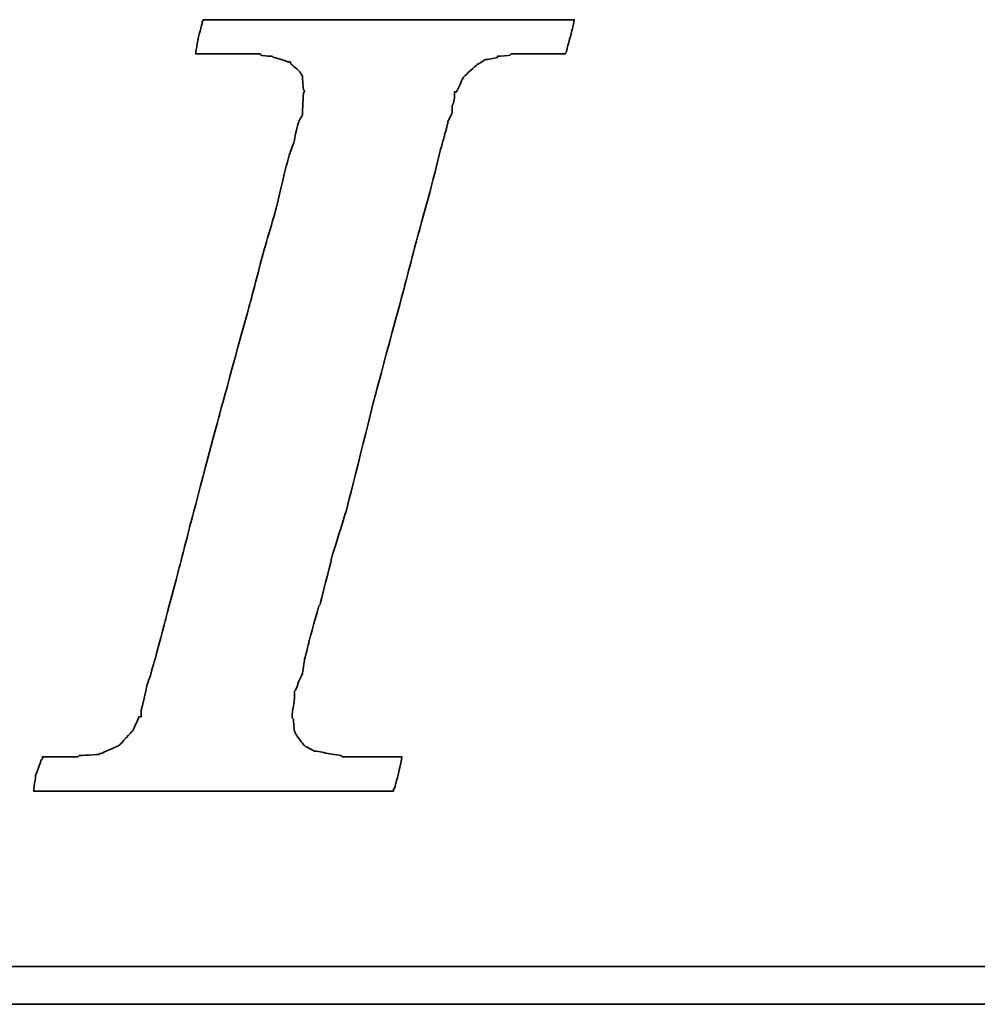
# Model space of a CAD drawing. Header units: millimetres. Extents: x 920 to 1152, y 73 to 164.
# Tile 32 of 50: x 1091.47 to 1094.09, y 95.73 to 98.42. Entities that reach past the tile are written whole.
import ezdxf

# ---------------------------------------------------------------- set-up
doc = ezdxf.new("R2010")
doc.units = ezdxf.units.MM
doc.header["$LTSCALE"] = 0.15
doc.layers.add('DIM', color=4, linetype='CONTINUOUS')
doc.layers.add('layer 1', color=7, linetype='CONTINUOUS')

# ---------------------------------------------------------------- blocks, each defined once
blk = doc.blocks.new('TBI MOTION logo(完整正式版)')
at = {"layer": 'layer 1', "color": 22, "lineweight": 35}
for points, knots in [([(-40.59125, -7.94375), (-40.59125, -7.94375), (-40.97375, -7.94375), (-40.97375, -7.94375), (-40.97375, -7.94375), (-40.97375, -7.94375), (-41.38125, -7.94375), (-41.38125, -7.94375), (-41.38125, -7.94375), (-41.38125, -7.94375), (-41.54875, -7.94375), (-41.54875, -7.94375), (-41.54875, -7.94375), (-41.54875, -7.94375), (-41.59875, -7.94375), (-41.59875, -7.94375), (-41.59875, -7.94375), (-41.59875, -7.94375), (-41.88375, -7.94375), (-41.88375, -7.94375), (-41.88375, -7.94375), (-41.88375, -7.94375), (-41.90875, -7.91875), (-41.90875, -7.91875), (-41.90875, -7.91875), (-41.90875, -7.91875), (-42.19875, -7.87125), (-42.19875, -7.87125), (-42.19875, -7.87125), (-42.19875, -7.87125), (-42.43875, -7.82375), (-42.43875, -7.82375), (-42.43875, -7.82375), (-42.43875, -7.82375), (-42.45875, -7.82375), (-42.45875, -7.82375), (-42.45875, -7.82375), (-42.45875, -7.82375), (-42.48625, -7.82375), (-42.48625, -7.82375), (-42.48625, -7.82375), (-42.48625, -7.82375), (-42.67625, -7.72375), (-42.67625, -7.72375), (-42.67625, -7.72375), (-42.67625, -7.72375), (-42.70125, -7.70375), (-42.70125, -7.70375), (-42.70125, -7.70375), (-42.70125, -7.70375), (-42.72375, -7.67875), (-42.72375, -7.67875), (-42.72375, -7.67875), (-42.72375, -7.67875), (-42.86875, -7.48875), (-42.86875, -7.48875), (-42.86875, -7.48875), (-42.86875, -7.48875), (-42.89375, -7.43875), (-42.89375, -7.43875), (-42.89375, -7.43875), (-42.89375, -7.43875), (-42.91875, -7.38875), (-42.91875, -7.38875), (-42.91875, -7.38875), (-42.91875, -7.38875), (-42.93875, -7.12875), (-42.93875, -7.12875), (-42.93875, -7.12875), (-42.93875, -7.12875), (-42.96375, -7.10375), (-42.96375, -7.10375), (-42.96375, -7.10375), (-42.96375, -7.10375), (-42.96375, -7.05375), (-42.96375, -7.05375), (-42.96375, -7.05375), (-42.96375, -7.05375), (-42.96375, -7.00875), (-42.96375, -7.00875), (-42.96375, -7.00875), (-42.96375, -7.00875), (-42.91875, -6.69625), (-42.91875, -6.69625), (-42.91875, -6.69625), (-42.91875, -6.69625), (-42.91875, -6.62375), (-42.91875, -6.62375), (-42.91875, -6.62375), (-42.91875, -6.62375), (-42.91875, -6.59625), (-42.91875, -6.59625), (-42.91875, -6.59625), (-42.91875, -6.59625), (-42.91875, -6.57375), (-42.91875, -6.57375), (-42.91875, -6.57375), (-42.91875, -6.57375), (-42.91875, -6.52875), (-42.91875, -6.52875), (-42.91875, -6.52875), (-42.91875, -6.52875), (-42.89375, -6.50375), (-42.89375, -6.50375), (-42.89375, -6.50375), (-42.89375, -6.50375), (-42.84375, -6.38375), (-42.84375, -6.38375), (-42.84375, -6.38375), (-42.84375, -6.38375), (-42.84375, -6.35875), (-42.84375, -6.35875), (-42.84375, -6.35875), (-42.84375, -6.35875), (-42.74625, -6.14375), (-42.74625, -6.14375), (-42.74625, -6.14375), (-42.74625, -6.14375), (-42.70125, -5.85375), (-42.70125, -5.85375), (-42.70125, -5.85375), (-42.70125, -5.85375), (-42.60375, -5.47125), (-42.60375, -5.47125), (-42.60375, -5.47125), (-42.60375, -5.47125), (-42.60375, -5.44875), (-42.60375, -5.44875), (-42.60375, -5.44875), (-42.60375, -5.44875), (-42.38875, -4.67875), (-42.38875, -4.67875), (-42.38875, -4.67875), (-42.38875, -4.67875), (-42.36375, -4.65375), (-42.36375, -4.65375), (-42.36375, -4.65375), (-42.36375, -4.65375), (-42.12375, -3.69625), (-42.12375, -3.69625), (-42.12375, -3.69625), (-42.12375, -3.69625), (-42.12375, -3.67374), (-42.12375, -3.67374), (-42.12375, -3.67374), (-42.12375, -3.67374), (-41.78875, -2.59374), (-41.78875, -2.59374), (-41.78875, -2.59374), (-41.78875, -2.59374), (-41.18875, -0.19375), (-41.18875, -0.19375), (-41.18875, -0.19375), (-41.18875, -0.19375), (-40.54375, 2.20624), (-40.54375, 2.20624), (-40.54375, 2.20624), (-40.54375, 2.20624), (-40.25375, 3.30875), (-40.25375, 3.30875), (-40.25375, 3.30875), (-40.25375, 3.30875), (-39.98875, 4.27125), (-39.98875, 4.27125), (-39.98875, 4.27125), (-39.98875, 4.27125), (-39.77375, 5.13125), (-39.77375, 5.13125), (-39.77375, 5.13125), (-39.77375, 5.13125), (-39.67875, 5.47125), (-39.67875, 5.47125), (-39.67875, 5.47125), (-39.67875, 5.47125), (-39.60375, 5.75625), (-39.60375, 5.75625), (-39.60375, 5.75625), (-39.60375, 5.75625), (-39.60375, 5.78125), (-39.60375, 5.78125), (-39.60375, 5.78125), (-39.60375, 5.78125), (-39.50875, 5.97125), (-39.50875, 5.97125), (-39.50875, 5.97125), (-39.50875, 5.97125), (-39.50875, 6.13875), (-39.50875, 6.13875), (-39.50875, 6.13875), (-39.50875, 6.13875), (-39.48625, 6.16625), (-39.48625, 6.16625), (-39.48625, 6.16625), (-39.48625, 6.16625), (-39.46125, 6.28625), (-39.46125, 6.28625), (-39.46125, 6.28625), (-39.46125, 6.28625), (-39.46125, 6.42625), (-39.46125, 6.42625), (-39.46125, 6.42625), (-39.46125, 6.42625), (-39.41375, 6.42625), (-39.41375, 6.42625), (-39.41375, 6.42625), (-39.41375, 6.42625), (-39.29375, 6.69125), (-39.29375, 6.69125), (-39.29375, 6.69125), (-39.29375, 6.69125), (-39.26875, 6.74125), (-39.26875, 6.74125), (-39.26875, 6.74125), (-39.26875, 6.74125), (-39.24375, 6.76625), (-39.24375, 6.76625), (-39.24375, 6.76625), (-39.24375, 6.76625), (-38.98375, 7.00624), (-38.98375, 7.00624), (-38.98375, 7.00624), (-38.98375, 7.00624), (-38.95625, 7.02624), (-38.95625, 7.02624), (-38.95625, 7.02624), (-38.95625, 7.02624), (-38.78875, 7.12624), (-38.78875, 7.12624), (-38.78875, 7.12624), (-38.78875, 7.12624), (-38.76375, 7.12624), (-38.76375, 7.12624), (-38.76375, 7.12624), (-38.76375, 7.12624), (-38.74375, 7.12624), (-38.74375, 7.12624), (-38.74375, 7.12624), (-38.74375, 7.12624), (-38.52875, 7.17125), (-38.52875, 7.17125), (-38.52875, 7.17125), (-38.52875, 7.17125), (-38.52875, 7.19624), (-38.52875, 7.19624), (-38.52875, 7.19624), (-38.52875, 7.19624), (-38.50375, 7.19624), (-38.50375, 7.19624), (-38.50375, 7.19624), (-38.50375, 7.19624), (-38.26125, 7.21875), (-38.26125, 7.21875), (-38.26125, 7.21875), (-38.26125, 7.21875), (-38.23875, 7.24624), (-38.23875, 7.24624), (-38.23875, 7.24624), (-38.23875, 7.24624), (-38.21625, 7.24624), (-38.21625, 7.24624), (-38.21625, 7.24624), (-38.21625, 7.24624), (-38.18875, 7.24624), (-38.18875, 7.24624), (-38.18875, 7.24624), (-38.18875, 7.24624), (-37.90375, 7.24624), (-37.90375, 7.24624), (-37.90375, 7.24624), (-37.90375, 7.24624), (-37.85375, 7.24624), (-37.85375, 7.24624), (-37.85375, 7.24624), (-37.85375, 7.24624), (-37.75875, 7.24624), (-37.75875, 7.24624), (-37.75875, 7.24624), (-37.75875, 7.24624), (-37.42375, 7.24624), (-37.42375, 7.24624), (-37.42375, 7.24624), (-37.42375, 7.24624), (-37.08875, 7.24624), (-37.08875, 7.24624), (-37.08875, 7.24624), (-37.08875, 7.24624), (-37.06375, 7.24624), (-37.06375, 7.24624), (-37.06375, 7.24624), (-37.06375, 7.24624), (-37.06375, 7.26624), (-37.06375, 7.26624), (-37.06375, 7.26624), (-37.06375, 7.26624), (-37.03875, 7.29125), (-37.03875, 7.29125), (-37.03875, 7.29125), (-37.03875, 7.29125), (-37.03875, 7.31625), (-37.03875, 7.31625), (-37.03875, 7.31625), (-37.03875, 7.31625), (-36.94125, 7.67625), (-36.94125, 7.67625), (-36.94125, 7.67625), (-36.94125, 7.67625), (-36.86875, 7.98625), (-36.86875, 7.98625), (-36.86875, 7.98625), (-36.86875, 7.98625), (-36.98875, 7.98625), (-36.98875, 7.98625), (-36.98875, 7.98625), (-36.98875, 7.98625), (-37.42375, 7.98625), (-37.42375, 7.98625), (-37.42375, 7.98625), (-37.42375, 7.98625), (-37.94875, 7.98625), (-37.94875, 7.98625), (-37.94875, 7.98625), (-37.94875, 7.98625), (-38.57375, 7.98625), (-38.57375, 7.98625), (-38.57375, 7.98625), (-38.57375, 7.98625), (-39.29375, 7.98625), (-39.29375, 7.98625), (-39.29375, 7.98625), (-39.29375, 7.98625), (-40.82875, 7.98625), (-40.82875, 7.98625), (-40.82875, 7.98625), (-40.82875, 7.98625), (-42.36375, 7.98625), (-42.36375, 7.98625), (-42.36375, 7.98625), (-42.36375, 7.98625), (-43.08375, 7.98625), (-43.08375, 7.98625), (-43.08375, 7.98625), (-43.08375, 7.98625), (-43.70875, 7.98625), (-43.70875, 7.98625), (-43.70875, 7.98625), (-43.70875, 7.98625), (-44.23375, 7.98625), (-44.23375, 7.98625), (-44.23375, 7.98625), (-44.23375, 7.98625), (-44.66875, 7.98625), (-44.66875, 7.98625), (-44.66875, 7.98625), (-44.66875, 7.98625), (-44.88375, 7.98625), (-44.88375, 7.98625), (-44.88375, 7.98625), (-44.88375, 7.98625), (-44.90875, 7.94125), (-44.90875, 7.94125), (-44.90875, 7.94125), (-44.90875, 7.94125), (-44.90875, 7.91625), (-44.90875, 7.91625), (-44.90875, 7.91625), (-44.90875, 7.91625), (-45.00375, 7.55625), (-45.00375, 7.55625), (-45.00375, 7.55625), (-45.00375, 7.55625), (-45.05375, 7.24624), (-45.05375, 7.24624), (-45.05375, 7.24624), (-45.05375, 7.24624), (-44.61875, 7.24624), (-44.61875, 7.24624), (-44.61875, 7.24624), (-44.61875, 7.24624), (-44.11375, 7.24624), (-44.11375, 7.24624), (-44.11375, 7.24624), (-44.11375, 7.24624), (-43.99375, 7.24624), (-43.99375, 7.24624), (-43.99375, 7.24624), (-43.99375, 7.24624), (-43.94625, 7.24624), (-43.94625, 7.24624), (-43.94625, 7.24624), (-43.94625, 7.24624), (-43.92374, 7.24624), (-43.92374, 7.24624), (-43.92374, 7.24624), (-43.92374, 7.24624), (-43.65875, 7.24624), (-43.65875, 7.24624), (-43.65875, 7.24624), (-43.65875, 7.24624), (-43.63875, 7.21875), (-43.63875, 7.21875), (-43.63875, 7.21875), (-43.63875, 7.21875), (-43.46875, 7.19624), (-43.46875, 7.19624), (-43.46875, 7.19624), (-43.46875, 7.19624), (-43.39875, 7.19624), (-43.39875, 7.19624), (-43.39875, 7.19624), (-43.39875, 7.19624), (-43.37125, 7.17125), (-43.37125, 7.17125), (-43.37125, 7.17125), (-43.37125, 7.17125), (-43.34875, 7.17125), (-43.34875, 7.17125), (-43.34875, 7.17125), (-43.34875, 7.17125), (-43.20375, 7.12624), (-43.20375, 7.12624), (-43.20375, 7.12624), (-43.20375, 7.12624), (-43.05875, 7.07624), (-43.05875, 7.07624), (-43.05875, 7.07624), (-43.05875, 7.07624), (-43.01375, 7.07624), (-43.01375, 7.07624), (-43.01375, 7.07624), (-43.01375, 7.07624), (-42.98875, 7.02624), (-42.98875, 7.02624), (-42.98875, 7.02624), (-42.98875, 7.02624), (-42.79875, 6.86125), (-42.79875, 6.86125), (-42.79875, 6.86125), (-42.79875, 6.86125), (-42.77375, 6.81125), (-42.77375, 6.81125), (-42.77375, 6.81125), (-42.77375, 6.81125), (-42.74625, 6.76625), (-42.74625, 6.76625), (-42.74625, 6.76625), (-42.74625, 6.76625), (-42.72375, 6.47625), (-42.72375, 6.47625), (-42.72375, 6.47625), (-42.72375, 6.47625), (-42.70125, 6.45124), (-42.70125, 6.45124), (-42.70125, 6.45124), (-42.70125, 6.45124), (-42.70125, 6.42625), (-42.70125, 6.42625), (-42.70125, 6.42625), (-42.70125, 6.42625), (-42.72375, 6.40625), (-42.72375, 6.40625), (-42.72375, 6.40625), (-42.72375, 6.40625), (-42.74625, 5.97125), (-42.74625, 5.97125), (-42.74625, 5.97125), (-42.74625, 5.97125), (-42.74625, 5.94625), (-42.74625, 5.94625), (-42.74625, 5.94625), (-42.74625, 5.94625), (-42.74625, 5.92625), (-42.74625, 5.92625), (-42.74625, 5.92625), (-42.74625, 5.92625), (-42.77375, 5.87625), (-42.77375, 5.87625), (-42.77375, 5.87625), (-42.77375, 5.87625), (-42.81875, 5.80625), (-42.81875, 5.80625), (-42.81875, 5.80625), (-42.81875, 5.80625), (-42.86875, 5.63625), (-42.86875, 5.63625), (-42.86875, 5.63625), (-42.86875, 5.63625), (-42.91875, 5.39625), (-42.91875, 5.39625), (-42.91875, 5.39625), (-42.91875, 5.39625), (-42.91875, 5.37124), (-42.91875, 5.37124), (-42.91875, 5.37124), (-42.91875, 5.37124), (-43.01375, 5.10874), (-43.01375, 5.10874), (-43.01375, 5.10874), (-43.01375, 5.10874), (-43.10875, 4.77124), (-43.10875, 4.77124), (-43.10875, 4.77124), (-43.10875, 4.77124), (-43.29875, 3.95625), (-43.29875, 3.95625), (-43.29875, 3.95625), (-43.29875, 3.95625), (-43.58875, 2.95125), (-43.58875, 2.95125), (-43.58875, 2.95125), (-43.58875, 2.95125), (-43.87375, 1.87125), (-43.87375, 1.87125), (-43.87375, 1.87125), (-43.87375, 1.87125), (-44.52625, -0.50374), (-44.52625, -0.50374), (-44.52625, -0.50374), (-44.52625, -0.50374), (-45.14875, -2.85375), (-45.14875, -2.85375), (-45.14875, -2.85375), (-45.14875, -2.85375), (-45.43375, -3.95875), (-45.43375, -3.95875), (-45.43375, -3.95875), (-45.43375, -3.95875), (-45.69875, -4.96875), (-45.69875, -4.96875), (-45.69875, -4.96875), (-45.69875, -4.96875), (-45.91375, -5.78375), (-45.91375, -5.78375), (-45.91375, -5.78375), (-45.91375, -5.78375), (-46.01375, -6.11875), (-46.01375, -6.11875), (-46.01375, -6.11875), (-46.01375, -6.11875), (-46.01375, -6.14375), (-46.01375, -6.14375), (-46.01375, -6.14375), (-46.01375, -6.14375), (-46.10875, -6.40875), (-46.10875, -6.40875), (-46.10875, -6.40875), (-46.10875, -6.40875), (-46.15375, -6.64875), (-46.15375, -6.64875), (-46.15375, -6.64875), (-46.15375, -6.64875), (-46.20375, -6.83875), (-46.20375, -6.83875), (-46.20375, -6.83875), (-46.20375, -6.83875), (-46.22875, -6.93375), (-46.22875, -6.93375), (-46.22875, -6.93375), (-46.22875, -6.93375), (-46.22875, -7.07875), (-46.22875, -7.07875), (-46.22875, -7.07875), (-46.22875, -7.07875), (-46.27375, -7.07875), (-46.27375, -7.07875), (-46.27375, -7.07875), (-46.27375, -7.07875), (-46.39375, -7.34375), (-46.39375, -7.34375), (-46.39375, -7.34375), (-46.39375, -7.34375), (-46.39375, -7.36875), (-46.39375, -7.36875), (-46.39375, -7.36875), (-46.39375, -7.36875), (-46.42125, -7.38875), (-46.42125, -7.38875), (-46.42125, -7.38875), (-46.42125, -7.38875), (-46.68375, -7.67875), (-46.68375, -7.67875), (-46.68375, -7.67875), (-46.68375, -7.67875), (-46.70875, -7.70375), (-46.70875, -7.70375), (-46.70875, -7.70375), (-46.70875, -7.70375), (-46.75375, -7.72375), (-46.75375, -7.72375), (-46.75375, -7.72375), (-46.75375, -7.72375), (-47.08875, -7.87125), (-47.08875, -7.87125), (-47.08875, -7.87125), (-47.08875, -7.87125), (-47.11625, -7.87125), (-47.11625, -7.87125), (-47.11625, -7.87125), (-47.11625, -7.87125), (-47.13875, -7.89375), (-47.13875, -7.89375), (-47.13875, -7.89375), (-47.13875, -7.89375), (-47.56875, -7.91875), (-47.56875, -7.91875), (-47.56875, -7.91875), (-47.56875, -7.91875), (-47.59625, -7.94375), (-47.59625, -7.94375), (-47.59625, -7.94375), (-47.59625, -7.94375), (-47.64375, -7.94375), (-47.64375, -7.94375), (-47.64375, -7.94375), (-47.64375, -7.94375), (-47.73625, -7.94375), (-47.73625, -7.94375), (-47.73625, -7.94375), (-47.73625, -7.94375), (-48.07375, -7.94375), (-48.07375, -7.94375), (-48.07375, -7.94375), (-48.07375, -7.94375), (-48.36125, -7.94375), (-48.36125, -7.94375), (-48.36125, -7.94375), (-48.36125, -7.94375), (-48.36125, -7.96625), (-48.36125, -7.96625), (-48.36125, -7.96625), (-48.36125, -7.96625), (-48.36125, -7.99125), (-48.36125, -7.99125), (-48.36125, -7.99125), (-48.36125, -7.99125), (-48.38875, -8.01375), (-48.38875, -8.01375), (-48.38875, -8.01375), (-48.38875, -8.01375), (-48.50875, -8.34875), (-48.50875, -8.34875), (-48.50875, -8.34875), (-48.50875, -8.34875), (-48.55375, -8.68625), (-48.55375, -8.68625), (-48.55375, -8.68625), (-48.55375, -8.68625), (-48.45875, -8.68625), (-48.45875, -8.68625), (-48.45875, -8.68625), (-48.45875, -8.68625), (-48.07375, -8.68625), (-48.07375, -8.68625), (-48.07375, -8.68625), (-48.07375, -8.68625), (-47.52375, -8.68625), (-47.52375, -8.68625), (-47.52375, -8.68625), (-47.52375, -8.68625), (-46.92375, -8.68625), (-46.92375, -8.68625), (-46.92375, -8.68625), (-46.92375, -8.68625), (-46.25375, -8.68625), (-46.25375, -8.68625), (-46.25375, -8.68625), (-46.25375, -8.68625), (-46.20375, -8.68625), (-46.20375, -8.68625), (-46.20375, -8.68625), (-46.20375, -8.68625), (-44.71375, -8.68625), (-44.71375, -8.68625), (-44.71375, -8.68625), (-44.71375, -8.68625), (-43.22875, -8.68625), (-43.22875, -8.68625), (-43.22875, -8.68625), (-43.22875, -8.68625), (-42.55875, -8.68625), (-42.55875, -8.68625), (-42.55875, -8.68625), (-42.55875, -8.68625), (-42.50875, -8.68625), (-42.50875, -8.68625), (-42.50875, -8.68625), (-42.50875, -8.68625), (-41.93375, -8.68625), (-41.93375, -8.68625), (-41.93375, -8.68625), (-41.93375, -8.68625), (-41.38125, -8.68625), (-41.38125, -8.68625), (-41.38125, -8.68625), (-41.38125, -8.68625), (-40.97375, -8.68625), (-40.97375, -8.68625), (-40.97375, -8.68625), (-40.97375, -8.68625), (-40.78125, -8.68625), (-40.78125, -8.68625), (-40.78125, -8.68625), (-40.78125, -8.68625), (-40.78125, -8.63875), (-40.78125, -8.63875), (-40.78125, -8.63875), (-40.78125, -8.63875), (-40.75875, -8.63875), (-40.75875, -8.63875), (-40.75875, -8.63875), (-40.75875, -8.63875), (-40.66375, -8.27875), (-40.66375, -8.27875), (-40.66375, -8.27875), (-40.66375, -8.27875), (-40.59125, -7.94375), (-40.59125, -7.94375)], [0, 0, 0, 0, 0.00558659, 0.00558659, 0.00558659, 0.0055866, 0.01117318, 0.01117318, 0.01117318, 0.01117319, 0.01675978, 0.01675978, 0.01675978, 0.01675979, 0.02234637, 0.02234637, 0.02234637, 0.02234638, 0.02793296, 0.02793296, 0.02793296, 0.02793297, 0.03351955, 0.03351955, 0.03351955, 0.03351956, 0.03910615, 0.03910615, 0.03910615, 0.03910616, 0.04469274, 0.04469274, 0.04469274, 0.04469275, 0.05027933, 0.05027933, 0.05027933, 0.05027934, 0.05586592, 0.05586592, 0.05586592, 0.05586593, 0.06145251, 0.06145251, 0.06145251, 0.06145252, 0.06703911, 0.06703911, 0.06703911, 0.06703912, 0.0726257, 0.0726257, 0.0726257, 0.07262571, 0.07821229, 0.07821229, 0.07821229, 0.0782123, 0.08379888, 0.08379888, 0.08379888, 0.08379889, 0.08938547, 0.08938547, 0.08938547, 0.08938548, 0.09497207, 0.09497207, 0.09497207, 0.09497208, 0.10055866, 0.10055866, 0.10055866, 0.10055867, 0.10614525, 0.10614525, 0.10614525, 0.10614526, 0.11173184, 0.11173184, 0.11173184, 0.11173185, 0.11731844, 0.11731844, 0.11731844, 0.11731845, 0.12290503, 0.12290503, 0.12290503, 0.12290504, 0.12849162, 0.12849162, 0.12849162, 0.12849163, 0.13407821, 0.13407821, 0.13407821, 0.13407822, 0.1396648, 0.1396648, 0.1396648, 0.13966481, 0.1452514, 0.1452514, 0.1452514, 0.14525141, 0.15083799, 0.15083799, 0.15083799, 0.150838, 0.15642458, 0.15642458, 0.15642458, 0.15642459, 0.16201117, 0.16201117, 0.16201117, 0.16201118, 0.16759777, 0.16759777, 0.16759777, 0.16759778, 0.17318436, 0.17318436, 0.17318436, 0.17318437, 0.17877095, 0.17877095, 0.17877095, 0.17877096, 0.18435754, 0.18435754, 0.18435754, 0.18435755, 0.18994413, 0.18994413, 0.18994413, 0.18994414, 0.19553073, 0.19553073, 0.19553073, 0.19553074, 0.20111732, 0.20111732, 0.20111732, 0.20111733, 0.20670391, 0.20670391, 0.20670391, 0.20670392, 0.2122905, 0.2122905, 0.2122905, 0.21229051, 0.21787709, 0.21787709, 0.21787709, 0.2178771, 0.22346369, 0.22346369, 0.22346369, 0.2234637, 0.22905028, 0.22905028, 0.22905028, 0.22905029, 0.23463687, 0.23463687, 0.23463687, 0.23463688, 0.24022346, 0.24022346, 0.24022346, 0.24022347, 0.24581006, 0.24581006, 0.24581006, 0.24581007, 0.25139665, 0.25139665, 0.25139665, 0.25139666, 0.25698324, 0.25698324, 0.25698324, 0.25698325, 0.26256983, 0.26256983, 0.26256983, 0.26256984, 0.26815642, 0.26815642, 0.26815642, 0.26815643, 0.27374302, 0.27374302, 0.27374302, 0.27374303, 0.27932961, 0.27932961, 0.27932961, 0.27932962, 0.2849162, 0.2849162, 0.2849162, 0.28491621, 0.29050279, 0.29050279, 0.29050279, 0.2905028, 0.29608939, 0.29608939, 0.29608939, 0.2960894, 0.30167598, 0.30167598, 0.30167598, 0.30167599, 0.30726257, 0.30726257, 0.30726257, 0.30726258, 0.31284916, 0.31284916, 0.31284916, 0.31284917, 0.31843575, 0.31843575, 0.31843575, 0.31843576, 0.32402235, 0.32402235, 0.32402235, 0.32402236, 0.32960894, 0.32960894, 0.32960894, 0.32960895, 0.33519553, 0.33519553, 0.33519553, 0.33519554, 0.34078212, 0.34078212, 0.34078212, 0.34078213, 0.34636872, 0.34636872, 0.34636872, 0.34636873, 0.35195531, 0.35195531, 0.35195531, 0.35195532, 0.3575419, 0.3575419, 0.3575419, 0.35754191, 0.36312849, 0.36312849, 0.36312849, 0.3631285, 0.36871508, 0.36871508, 0.36871508, 0.36871509, 0.37430168, 0.37430168, 0.37430168, 0.37430169, 0.37988827, 0.37988827, 0.37988827, 0.37988828, 0.38547486, 0.38547486, 0.38547486, 0.38547487, 0.39106145, 0.39106145, 0.39106145, 0.39106146, 0.39664804, 0.39664804, 0.39664804, 0.39664805, 0.40223464, 0.40223464, 0.40223464, 0.40223465, 0.40782123, 0.40782123, 0.40782123, 0.40782124, 0.41340782, 0.41340782, 0.41340782, 0.41340783, 0.41899441, 0.41899441, 0.41899441, 0.41899442, 0.42458101, 0.42458101, 0.42458101, 0.42458102, 0.4301676, 0.4301676, 0.4301676, 0.43016761, 0.43575419, 0.43575419, 0.43575419, 0.4357542, 0.44134078, 0.44134078, 0.44134078, 0.44134079, 0.44692737, 0.44692737, 0.44692737, 0.44692738, 0.45251397, 0.45251397, 0.45251397, 0.45251398, 0.45810056, 0.45810056, 0.45810056, 0.45810057, 0.46368715, 0.46368715, 0.46368715, 0.46368716, 0.46927374, 0.46927374, 0.46927374, 0.46927375, 0.47486034, 0.47486034, 0.47486034, 0.47486035, 0.48044693, 0.48044693, 0.48044693, 0.48044694, 0.48603352, 0.48603352, 0.48603352, 0.48603353, 0.49162011, 0.49162011, 0.49162011, 0.49162012, 0.4972067, 0.4972067, 0.4972067, 0.49720671, 0.5027933, 0.5027933, 0.5027933, 0.50279331, 0.50837989, 0.50837989, 0.50837989, 0.5083799, 0.51396648, 0.51396648, 0.51396648, 0.51396649, 0.51955307, 0.51955307, 0.51955307, 0.51955308, 0.52513966, 0.52513966, 0.52513966, 0.52513967, 0.53072626, 0.53072626, 0.53072626, 0.53072627, 0.53631285, 0.53631285, 0.53631285, 0.53631286, 0.54189944, 0.54189944, 0.54189944, 0.54189945, 0.54748603, 0.54748603, 0.54748603, 0.54748604, 0.55307263, 0.55307263, 0.55307263, 0.55307264, 0.55865922, 0.55865922, 0.55865922, 0.55865923, 0.56424581, 0.56424581, 0.56424581, 0.56424582, 0.5698324, 0.5698324, 0.5698324, 0.56983241, 0.57541899, 0.57541899, 0.57541899, 0.575419, 0.58100559, 0.58100559, 0.58100559, 0.5810056, 0.58659218, 0.58659218, 0.58659218, 0.58659219, 0.59217877, 0.59217877, 0.59217877, 0.59217878, 0.59776536, 0.59776536, 0.59776536, 0.59776537, 0.60335196, 0.60335196, 0.60335196, 0.60335197, 0.60893855, 0.60893855, 0.60893855, 0.60893856, 0.61452514, 0.61452514, 0.61452514, 0.61452515, 0.62011173, 0.62011173, 0.62011173, 0.62011174, 0.62569832, 0.62569832, 0.62569832, 0.62569833, 0.63128492, 0.63128492, 0.63128492, 0.63128493, 0.63687151, 0.63687151, 0.63687151, 0.63687152, 0.6424581, 0.6424581, 0.6424581, 0.64245811, 0.64804469, 0.64804469, 0.64804469, 0.6480447, 0.65363128, 0.65363128, 0.65363128, 0.65363129, 0.65921788, 0.65921788, 0.65921788, 0.65921789, 0.66480447, 0.66480447, 0.66480447, 0.66480448, 0.67039106, 0.67039106, 0.67039106, 0.67039107, 0.67597765, 0.67597765, 0.67597765, 0.67597766, 0.68156425, 0.68156425, 0.68156425, 0.68156426, 0.68715084, 0.68715084, 0.68715084, 0.68715085, 0.69273743, 0.69273743, 0.69273743, 0.69273744, 0.69832402, 0.69832402, 0.69832402, 0.69832403, 0.70391061, 0.70391061, 0.70391061, 0.70391062, 0.70949721, 0.70949721, 0.70949721, 0.70949722, 0.7150838, 0.7150838, 0.7150838, 0.71508381, 0.72067039, 0.72067039, 0.72067039, 0.7206704, 0.72625698, 0.72625698, 0.72625698, 0.72625699, 0.73184358, 0.73184358, 0.73184358, 0.73184359, 0.73743017, 0.73743017, 0.73743017, 0.73743018, 0.74301676, 0.74301676, 0.74301676, 0.74301677, 0.74860335, 0.74860335, 0.74860335, 0.74860336, 0.75418994, 0.75418994, 0.75418994, 0.75418995, 0.75977654, 0.75977654, 0.75977654, 0.75977655, 0.76536313, 0.76536313, 0.76536313, 0.76536314, 0.77094972, 0.77094972, 0.77094972, 0.77094973, 0.77653631, 0.77653631, 0.77653631, 0.77653632, 0.78212291, 0.78212291, 0.78212291, 0.78212292, 0.7877095, 0.7877095, 0.7877095, 0.78770951, 0.79329609, 0.79329609, 0.79329609, 0.7932961, 0.79888268, 0.79888268, 0.79888268, 0.79888269, 0.80446927, 0.80446927, 0.80446927, 0.80446928, 0.81005587, 0.81005587, 0.81005587, 0.81005588, 0.81564246, 0.81564246, 0.81564246, 0.81564247, 0.82122905, 0.82122905, 0.82122905, 0.82122906, 0.82681564, 0.82681564, 0.82681564, 0.82681565, 0.83240223, 0.83240223, 0.83240223, 0.83240224, 0.83798883, 0.83798883, 0.83798883, 0.83798884, 0.84357542, 0.84357542, 0.84357542, 0.84357543, 0.84916201, 0.84916201, 0.84916201, 0.84916202, 0.8547486, 0.8547486, 0.8547486, 0.85474861, 0.8603352, 0.8603352, 0.8603352, 0.86033521, 0.86592179, 0.86592179, 0.86592179, 0.8659218, 0.87150838, 0.87150838, 0.87150838, 0.87150839, 0.87709497, 0.87709497, 0.87709497, 0.87709498, 0.88268156, 0.88268156, 0.88268156, 0.88268157, 0.88826816, 0.88826816, 0.88826816, 0.88826817, 0.89385475, 0.89385475, 0.89385475, 0.89385476, 0.89944134, 0.89944134, 0.89944134, 0.89944135, 0.90502793, 0.90502793, 0.90502793, 0.90502794, 0.91061453, 0.91061453, 0.91061453, 0.91061454, 0.91620112, 0.91620112, 0.91620112, 0.91620113, 0.92178771, 0.92178771, 0.92178771, 0.92178772, 0.9273743, 0.9273743, 0.9273743, 0.92737431, 0.93296089, 0.93296089, 0.93296089, 0.9329609, 0.93854749, 0.93854749, 0.93854749, 0.9385475, 0.94413408, 0.94413408, 0.94413408, 0.94413409, 0.94972067, 0.94972067, 0.94972067, 0.94972068, 0.95530726, 0.95530726, 0.95530726, 0.95530727, 0.96089385, 0.96089385, 0.96089385, 0.96089386, 0.96648045, 0.96648045, 0.96648045, 0.96648046, 0.97206704, 0.97206704, 0.97206704, 0.97206705, 0.97765363, 0.97765363, 0.97765363, 0.97765364, 0.98324022, 0.98324022, 0.98324022, 0.98324023, 0.98882682, 0.98882682, 0.98882682, 0.98882683, 0.99441341, 0.99441341, 0.99441341, 0.99441342, 1, 1, 1, 1]), ([(75.90875, -9.47875), (75.90875, -9.47875), (75.90875, -12.28625), (75.90875, -12.28625), (75.90875, -12.28625), (75.90875, -12.28625), (75.90875, -12.47875), (75.90875, -12.47875), (75.90875, -12.47875), (75.90875, -12.47875), (75.71625, -12.47875), (75.71625, -12.47875), (75.71625, -12.47875), (75.71625, -12.47875), (-88.32875, -12.47875), (-88.32875, -12.47875), (-88.32875, -12.47875), (-88.32875, -12.47875), (-88.32875, -13.29375), (-88.32875, -13.29375), (-88.32875, -13.29375), (-88.32875, -13.29375), (82.89125, -13.29375), (82.89125, -13.29375), (82.89125, -13.29375), (82.89125, -13.29375), (75.90875, -9.47875), (75.90875, -9.47875)], [0, 0, 0, 0, 0.14285714, 0.14285714, 0.14285714, 0.14285715, 0.28571429, 0.28571429, 0.28571429, 0.2857143, 0.42857143, 0.42857143, 0.42857143, 0.42857144, 0.57142857, 0.57142857, 0.57142857, 0.57142858, 0.71428571, 0.71428571, 0.71428571, 0.71428572, 0.85714286, 0.85714286, 0.85714286, 0.85714287, 1, 1, 1, 1])]:
    blk.add_open_spline(points, degree=3, knots=knots, dxfattribs=at)

msp = doc.modelspace()

# ---------------------------------------------------------------- block references
at = {"layer": 'DIM', "color": 7, "xscale": 0.1265115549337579, "yscale": 0.1265115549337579, "zscale": 0.1265115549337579}
msp.add_blockref('TBI MOTION logo(完整正式版)', (1097.6504, 97.4094), dxfattribs=at)

doc.saveas('drawing.dxf')
